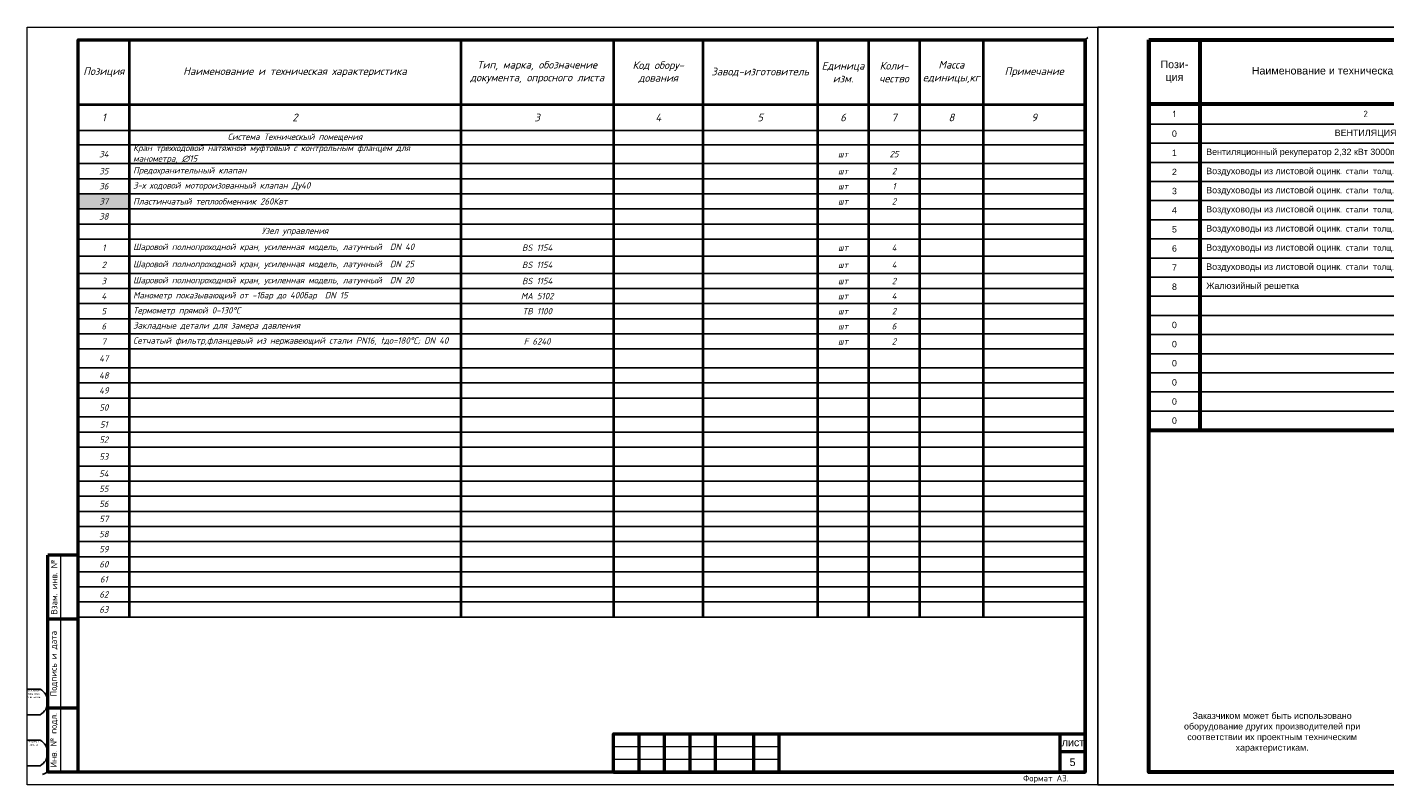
# Model space of a CAD drawing. Header units: inches. Extents: x 8001 to 766003, y -84601 to 563258.
# Tile 3 of 169: x 178783 to 232045, y -84601 to -54901. Entities that reach past the tile are written whole.
import ezdxf

# ---------------------------------------------------------------- set-up
doc = ezdxf.new("R2010")
doc.units = ezdxf.units.IN
doc.header["$MEASUREMENT"] = 0
doc.layers.add('CS_UNPLOTTED', color=171, linetype='Continuous', plot=False)
for name, color, linetype, lineweight in [('FORMAT', 7, 'Continuous', 20), ('ММ1', 175, 'Continuous', 20), ('Оформления', 250, 'Continuous', 15)]:
    doc.layers.add(name, color=color, linetype=linetype, lineweight=lineweight)
doc.layers.add('TEKCT-1', color=7, linetype='Continuous')
doc.styles.add('ISO_1.0', font='isocpeur.ttf')
doc.styles.add('ISOCPEUR', font='isocpeui.ttf', dxfattribs={"height": 250})
doc.styles.get("Standard").update_dxf_attribs({"font": 'arial.ttf'})

# ---------------------------------------------------------------- blocks, each defined once
blk = doc.blocks.new('*U95')
at = {"lineweight": 9}
for p, q in [((-20, -5), (-20, 292)), ((-20, 292), (400, 292)), ((400, 292), (400, -5)), ((400, -5), (-20, -5))]:
    blk.add_line(p, q, dxfattribs=at)
at = {"lineweight": 50}
for p, q in [((0, 0), (0, 287)), ((0, 287), (395, 287)), ((395, 287), (395, 0)), ((0, 85), (-12, 85)), ((-12, 0), (-12, 85)), ((0, 60), (-12, 60)), ((0, 25), (-12, 25)), ((0, 0), (-12, 0)), ((395, 0), (0, 0))]:
    blk.add_line(p, q, dxfattribs=at)
at = {"lineweight": 20}
blk.add_line((-7, 85), (-7, 0), dxfattribs=at)
at = {"layer": 'CS_UNPLOTTED'}
for p, q in [((396, 288), (395, 287)), ((-20, 32.5), (-15, 32.5)), ((-20, 22.5), (-15, 22.5)), ((-20, 12.5), (-15, 12.5)), ((-20, 2.5), (-15, 2.5)), ((-12, 0), (-14, -1))]:
    blk.add_line(p, q, dxfattribs=at)
for centre in [(-17.66, 27.5), (-17.66, 7.5)]:
    blk.add_arc(centre, 5.67, 298.0574, 61.9426, dxfattribs=at)
at = {"layer": 'CS_UNPLOTTED', "char_height": 0.8, "width": 5, "attachment_point": 2, "style": 'ISO_1.0'}
for s, insert in [('Основная надпись \\Pи штампы', (-17.5, 32.5)), ('Формат листа', (-17.5, 12.5))]:
    blk.add_mtext(s, dxfattribs=dict(at, insert=insert))
at = {"layer": 'ММ1', "char_height": 2.5, "attachment_point": 5, "rotation": 90, "style": 'ISO_1.0'}
for s, insert, width in [('Взам. инв. №', (-9.5, 72.5), 25), ('Подпись и дата', (-9.5, 42.5), 35), ('Инв. № подл.', (-9.5, 12.5), 25)]:
    blk.add_mtext(s, dxfattribs=dict(at, insert=insert, width=width))
blk = doc.blocks.new('*T102')
at = {"color": 0, "linetype": 'ByBlock', "lineweight": 40, "transparency": 16777216}
for p, q in [((0, 0), (39500, 0)), ((0, 0), (0, -22625)), ((2000, 0), (2000, -22625)), ((15000, 0), (15000, -22625)), ((21000, 0), (21000, -22625)), ((24500, 0), (24500, -22625)), ((29000, 0), (29000, -22625)), ((31000, 0), (31000, -22625)), ((33000, 0), (33000, -22625)), ((35500, 0), (35500, -22625)), ((39500, 0), (39500, -22625)), ((0, -2526), (39500, -2526))]:
    blk.add_line(p, q, dxfattribs=at)
at = {"color": 0, "linetype": 'ByBlock', "transparency": 16777216}
blk.add_line((0, -3552), (39500, -3552), dxfattribs=at)
at = {"color": 0, "linetype": 'ByBlock', "lineweight": -2, "transparency": 16777216}
for p, q in [((0, -4106), (39500, -4106)), ((0, -4848), (39500, -4848)), ((0, -5440), (39500, -5440)), ((0, -6032), (39500, -6032)), ((0, -6624), (39500, -6624)), ((0, -7216), (39500, -7216)), ((0, -7807), (39500, -7807)), ((0, -8481), (39500, -8481)), ((0, -9154), (39500, -9154)), ((0, -9745), (39500, -9745)), ((0, -10337), (39500, -10337)), ((0, -10929), (39500, -10929)), ((0, -11521), (39500, -11521)), ((0, -12113), (39500, -12113)), ((0, -12855), (39500, -12855)), ((0, -13447), (39500, -13447)), ((0, -14039), (39500, -14039)), ((0, -14780), (39500, -14780)), ((0, -15372), (39500, -15372)), ((0, -15964), (39500, -15964)), ((0, -16706), (39500, -16706)), ((0, -17298), (39500, -17298)), ((0, -17890), (39500, -17890)), ((0, -18482), (39500, -18482)), ((0, -19074), (39500, -19074)), ((0, -19665), (39500, -19665)), ((0, -20257), (39500, -20257)), ((0, -20849), (39500, -20849)), ((0, -21441), (39500, -21441)), ((0, -22033), (39500, -22033)), ((0, -22625), (39500, -22625))]:
    blk.add_line(p, q, dxfattribs=at)
at = {"color": 3, "transparency": 16777216}
blk.add_solid([(0, -6032), (0, -6624), (2000, -6032), (2000, -6624)], dxfattribs=at)
at = {"color": 0, "lineweight": 15, "transparency": 16777216, "style": 'ISOCPEUR'}
for s, insert, char_height, width, attachment_point in [('{\\fISOCPEUR|b0|i1|c204|p34;Тип}, {\\fISOCPEUR|b0|i1|c204|p34;марка}, {\\fISOCPEUR|b0|i1|c204|p34;обозначение документа}, {\\fISOCPEUR|b0|i1|c204|p34;опросного листа}', (18000, -1263), 300, 5700, 5), ('{\\fISOCPEUR|b0|i1|c204|p34;Код обору}-\\P{\\fISOCPEUR|b0|i1|c204|p34;дования}', (22750, -1263), 300, 3200, 5), ('{\\fISOCPEUR|b0|i1|c204|p34;Единица изм}.', (30000, -1263), 300, 1700, 5), ('{\\fISOCPEUR|b0|i1|c204|p34;Коли}-\\P{\\fISOCPEUR|b0|i1|c204|p34;чество}', (32000, -1263), 300, 1700, 5), ('{\\fISOCPEUR|b0|i1|c204|p34;Масса единицы},{\\fISOCPEUR|b0|i1|c204|p34;кг}', (34250, -1263), 300, 2200, 5), ('{\\fISOCPEUR|b0|i1|c204|p34;Позиция}', (1000, -1263), 300, 1700, 5), ('{\\fISOCPEUR|b0|i1|c204|p34;Наименование и техническая характеристика}', (8500, -1263), 300, 12700, 5), ('{\\fISOCPEUR|b0|i1|c204|p34;Завод}-{\\fISOCPEUR|b0|i1|c204|p34;изготовитель}', (26750, -1263), 300, 4200, 5), ('{\\fISOCPEUR|b0|i1|c204|p34;Примечание}', (37500, -1263), 300, 3700, 5), ('1', (1000, -3039), 300, 1700, 5), ('2', (8500, -3039), 300, 12700, 5), ('3', (18000, -3039), 300, 5700, 5), ('4', (22750, -3039), 300, 3200, 5), ('5', (26750, -3039), 300, 4200, 5), ('6', (30000, -3039), 300, 1700, 5), ('7', (32000, -3039), 300, 1700, 5), ('8', (34250, -3039), 300, 2200, 5), ('9', (37500, -3039), 300, 3700, 5), ('Система Техническый помещения ', (8500, -3829), 250, 12700, 5), ('Кран трехходовой натяжной муфтовый с контрольным фланцем для манометра, ∅15', (2150, -4477), 250, 12700, 4), ('34', (1000, -4477), 250, 1700, 5), ('\\A1;{\\fISOCPEUR|b0|i1|c204|p34;шт}', (30000, -4477), 250, 1700, 5), ('25', (32000, -4477), 250, 1700, 5), ('35', (1000, -5144), 250, 1700, 5), ('Предохранительный клапан', (2150, -5144), 250, 12700, 4), ('\\A1;шт', (30000, -5144), 250, 1700, 5), ('2', (32000, -5144), 250, 1700, 5), ('36', (1000, -5736), 250, 1700, 5), ('3-х ходовой мотороизованный клапан Ду40', (2150, -5736), 250, 12700, 4), ('\\A1;{\\fISOCPEUR|b0|i1|c204|p34;шт}', (30000, -5736), 250, 1700, 5), ('1', (32000, -5736), 250, 1700, 5), ('37', (1000, -6328), 250, 1700, 5), ('Пластинчатый теплообменник 260Квт', (2150, -6328), 250, 12700, 4), ('\\A1;{\\fISOCPEUR|b0|i1|c204|p34;шт}', (30000, -6328), 250, 1700, 5), ('2', (32000, -6328), 250, 1700, 5), ('38', (1000, -6920), 250, 1700, 5), ('Узел управления ', (8500, -7512), 250, 12700, 5), ('1', (1000, -8144), 250, 1700, 5), ('Шаровой полнопроходной кран, усиленная модель, латунный  DN 40', (2150, -8144), 250, 12700, 4), ('BS 1154', (18000, -8144), 250, 5700, 5), ('4', (32000, -8144), 250, 1700, 5), ('\\A1;шт', (30000, -8144), 250, 1700, 5), ('2', (1000, -8817), 250, 1700, 5), ('Шаровой полнопроходной кран, усиленная модель, латунный  DN 25', (2150, -8817), 250, 12700, 4), ('BS 1154', (18000, -8817), 250, 5700, 5), ('\\A1;шт', (30000, -8817), 250, 1700, 5), ('4', (32000, -8817), 250, 1700, 5), ('3', (1000, -9450), 250, 1700, 5), ('Шаровой полнопроходной кран, усиленная модель, латунный  DN 20', (2150, -9450), 250, 12700, 4), ('BS 1154', (18000, -9450), 250, 5700, 5), ('\\A1;шт', (30000, -9450), 250, 1700, 5), ('2', (32000, -9450), 250, 1700, 5), ('4', (1000, -10041), 250, 1700, 5), ('Манометр показывающий от -1бар до 400бар  DN 15    ', (2150, -10041), 250, 12700, 4), ('MA 5102', (18000, -10041), 250, 5700, 5), ('\\A1;шт', (30000, -10041), 250, 1700, 5), ('4', (32000, -10041), 250, 1700, 5), ('5', (1000, -10633), 250, 1700, 5), ('Термометр прямой 0-130%%DС', (2150, -10633), 250, 12700, 4), ('TB 1100', (18000, -10633), 250, 5700, 5), ('\\A1;шт', (30000, -10633), 250, 1700, 5), ('2', (32000, -10633), 250, 1700, 5), ('6', (1000, -11225), 250, 1700, 5), ('Закладные детали для замера давления ', (2150, -11225), 250, 12700, 4), ('\\A1;шт', (30000, -11225), 250, 1700, 5), ('6', (32000, -11225), 250, 1700, 5), ('7', (1000, -11817), 250, 1700, 5), ('Сетчатый фильтр,фланцевый из нержавеющий стали PN16, tдо=180°С; DN 40', (2150, -11817), 250, 12700, 4), ('F 6240', (18000, -11817), 250, 5700, 5), ('2', (32000, -11817), 250, 1700, 5), ('\\A1;шт', (30000, -11817), 250, 1700, 5), ('47', (1000, -12484), 250, 1700, 5), ('48', (1000, -13151), 250, 1700, 5), ('49', (1000, -13743), 250, 1700, 5), ('50', (1000, -14409), 250, 1700, 5), ('51', (1000, -15076), 250, 1700, 5), ('52', (1000, -15668), 250, 1700, 5), ('53', (1000, -16335), 250, 1700, 5), ('54', (1000, -17002), 250, 1700, 5), ('55', (1000, -17594), 250, 1700, 5), ('56', (1000, -18186), 250, 1700, 5), ('57', (1000, -18778), 250, 1700, 5), ('58', (1000, -19369), 250, 1700, 5), ('59', (1000, -19961), 250, 1700, 5), ('60', (1000, -20553), 250, 1700, 5), ('61', (1000, -21145), 250, 1700, 5), ('62', (1000, -21737), 250, 1700, 5), ('63', (1000, -22329), 250, 1700, 5)]:
    blk.add_mtext(s, dxfattribs=dict(at, insert=insert, char_height=char_height, width=width, attachment_point=attachment_point))
blk = doc.blocks.new('*T356')
at = {"color": 0, "linetype": 'Continuous', "lineweight": 60, "transparency": 16777216}
for p, q in [((0, 0), (2000, 0)), ((0, 0), (0, -15300)), ((2000, 0), (2000, -15300)), ((15000, 0), (15000, -15300)), ((21000, 0), (21000, -15300)), ((24500, 0), (24500, -15300)), ((29000, 0), (29000, -15300)), ((31000, 0), (31000, -15300)), ((33000, 0), (33000, -15300)), ((35500, 0), (35500, -15300)), ((39500, 0), (39500, -15300)), ((0, -2500), (39500, -2500)), ((0, -15300), (39500, -15300))]:
    blk.add_line(p, q, dxfattribs=at)
at = {"color": 0, "linetype": 'ByBlock', "lineweight": -2, "transparency": 16777216}
blk.add_line((2000, 0), (39500, 0), dxfattribs=at)
at = {"color": 0, "linetype": 'Continuous', "transparency": 16777216}
for p, q in [((0, -3300), (39500, -3300)), ((0, -4050), (39500, -4050)), ((0, -4800), (39500, -4800)), ((0, -5550), (39500, -5550)), ((0, -6300), (39500, -6300)), ((0, -7050), (39500, -7050)), ((0, -7800), (39500, -7800)), ((0, -8550), (39500, -8550)), ((0, -9300), (39500, -9300)), ((0, -10050), (39500, -10050)), ((0, -10800), (39500, -10800)), ((0, -11550), (39500, -11550)), ((0, -12300), (39500, -12300)), ((0, -13050), (39500, -13050)), ((0, -13800), (39500, -13800)), ((0, -14550), (39500, -14550))]:
    blk.add_line(p, q, dxfattribs=at)
for s, insert, char_height, width, attachment_point in [('Код оборудования,\\Pизделия,\\Pматериала.', (22750, -1250), 300, 3200, 5), ('{\\C256;Пози-\\Pция\\P}', (1000, -1250), 300, 1800, 5), ('{\\C256;Тип, марка, \\Pобозначение документа,\\Pопросного листа.}', (18000, -1250), 300, 5700, 5), ('{\\C256;Завод\\Pизготовитель}', (26750, -1250), 300, 4400, 5), ('Единица\\Pизмерения', (30000, -1250), 300, 1900, 5), ('Коли-\\Pчество', (32000, -1250), 300, 1900, 5), ('Масса\\Pединицы\\Pкг.', (34250, -1250), 300, 2400, 5), ('{\\C256;Наименование и техническая характеристика}', (8500, -1250), 300, 12700, 5), ('\\A1;{\\T0.95;Примечание}', (37500, -1250), 300, 3900, 5), ('{\\fISOCPEUR|b1|i0|c204|p34;1', (1000, -2900), 250, 1700, 5), ('{\\fISOCPEUR|b1|i0|c204|p34;2}', (8500, -2900), 250, 12700, 5), ('{\\fISOCPEUR|b1|i0|c204|p34;3}', (18000, -2900), 250, 5700, 5), ('{\\fISOCPEUR|b1|i0|c204|p34;4}', (22750, -2900), 250, 3200, 5), ('{\\fISOCPEUR|b1|i0|c204|p34;5}', (26750, -2900), 250, 4200, 5), ('{\\fISOCPEUR|b1|i0|c204|p34;6', (30000, -2900), 250, 1700, 5), ('{\\fISOCPEUR|b1|i0|c204|p34;7', (32000, -2900), 250, 1700, 5), ('{\\fISOCPEUR|b1|i0|c204|p34;8', (34250, -2900), 250, 2200, 5), ('{\\fISOCPEUR|b1|i0|c204|p34;9', (37500, -2900), 250, 3700, 5), ('0', (1000, -3675), 250, 1700, 5), ('ВЕНТИЛЯЦИЯ', (8500, -3675), 250, 12700, 5), ('{\\C256; Вентиляционный рекуператор 2,32 кВт 3000m³/час}', (2150, -4425), 250, 12700, 4), ('1', (1000, -4425), 250, 1700, 5), ('HKF-300B2EE', (18000, -4425), 250, 5700, 5), ('шт.', (30000, -4425), 250, 1700, 5), ('1', (32000, -4425), 250, 1700, 5), ('2', (1000, -5175), 250, 1700, 5), ('{\\C256; Воздуховоды из листовой оцинк\\fISOCPEUR|b0|i0|c238|p34;. \\fISOCPEUR|b0|i0|c204|p34;стали толщ\\fISOCPEUR|b0|i0|c238|p34;. \\fISOCPEUR|b0|i0|c204|p34;б\\fISOCPEUR|b0|i0|c238|p34;=0,5\\fISOCPEUR|b0|i0|c204|p34;мм\\fISOCPEUR|b0|i0|c238|p34; \\fISOCPEUR|b0|i0|c204|p34;прямоугольного }', (2150, -5175), 250, 12700, 4), ('{\\C256;150x150}', (18000, -5175), 250, 5700, 5), ('пм/м²', (30000, -5175), 250, 1700, 5), ('5 / 3,0', (32000, -5175), 250, 1700, 5), ('3', (1000, -5925), 250, 1700, 5), ('{\\C256; Воздуховоды из листовой оцинк\\fISOCPEUR|b0|i0|c238|p34;. \\fISOCPEUR|b0|i0|c204|p34;стали толщ\\fISOCPEUR|b0|i0|c238|p34;. \\fISOCPEUR|b0|i0|c204|p34;б\\fISOCPEUR|b0|i0|c238|p34;=0,5\\fISOCPEUR|b0|i0|c204|p34;мм\\fISOCPEUR|b0|i0|c238|p34; \\fISOCPEUR|b0|i0|c204|p34;прямоугольного }', (2150, -5925), 250, 12700, 4), ('{\\C256;250х200}', (18000, -5925), 250, 5700, 5), ('пм/м²', (30000, -5925), 250, 1700, 5), ('20 / 7,5', (32000, -5925), 250, 1700, 5), ('4', (1000, -6675), 250, 1700, 5), ('{\\C256; Воздуховоды из листовой оцинк\\fISOCPEUR|b0|i0|c238|p34;. \\fISOCPEUR|b0|i0|c204|p34;стали толщ\\fISOCPEUR|b0|i0|c238|p34;. \\fISOCPEUR|b0|i0|c204|p34;б\\fISOCPEUR|b0|i0|c238|p34;=0,5\\fISOCPEUR|b0|i0|c204|p34;мм\\fISOCPEUR|b0|i0|c238|p34; \\fISOCPEUR|b0|i0|c204|p34;прямоугольного }', (2150, -6675), 250, 12700, 4), ('{\\C256;300х250}', (18000, -6675), 250, 5700, 5), ('пм/м²', (30000, -6675), 250, 1700, 5), ('5 / 5,5', (32000, -6675), 250, 1700, 5), ('5', (1000, -7425), 250, 1700, 5), ('{\\C256; Воздуховоды из листовой оцинк\\fISOCPEUR|b0|i0|c238|p34;. \\fISOCPEUR|b0|i0|c204|p34;стали толщ\\fISOCPEUR|b0|i0|c238|p34;. \\fISOCPEUR|b0|i0|c204|p34;б\\fISOCPEUR|b0|i0|c238|p34;=0,5\\fISOCPEUR|b0|i0|c204|p34;мм\\fISOCPEUR|b0|i0|c238|p34; \\fISOCPEUR|b0|i0|c204|p34;прямоугольного }', (2150, -7425), 250, 12700, 4), ('{\\C256;300х300}', (18000, -7425), 250, 5700, 5), ('пм/м²', (30000, -7425), 250, 1700, 5), ('5 / 6,0', (32000, -7425), 250, 1700, 5), ('пм/м²', (30000, -8175), 250, 1700, 5), ('6', (1000, -8175), 250, 1700, 5), ('{\\C256; Воздуховоды из листовой оцинк\\fISOCPEUR|b0|i0|c238|p34;. \\fISOCPEUR|b0|i0|c204|p34;стали толщ\\fISOCPEUR|b0|i0|c238|p34;. \\fISOCPEUR|b0|i0|c204|p34;б\\fISOCPEUR|b0|i0|c238|p34;=0,5\\fISOCPEUR|b0|i0|c204|p34;мм\\fISOCPEUR|b0|i0|c238|p34; \\fISOCPEUR|b0|i0|c204|p34;прямоугольного }', (2150, -8175), 250, 12700, 4), ('{\\C256;350х300}', (18000, -8175), 250, 5700, 5), ('5 / 6,5', (32000, -8175), 250, 1700, 5), ('7', (1000, -8925), 250, 1700, 5), ('{\\C256; Воздуховоды из листовой оцинк\\fISOCPEUR|b0|i0|c238|p34;. \\fISOCPEUR|b0|i0|c204|p34;стали толщ\\fISOCPEUR|b0|i0|c238|p34;. \\fISOCPEUR|b0|i0|c204|p34;б\\fISOCPEUR|b0|i0|c238|p34;=0,5\\fISOCPEUR|b0|i0|c204|p34;мм\\fISOCPEUR|b0|i0|c238|p34; \\fISOCPEUR|b0|i0|c204|p34;прямоугольного }', (2150, -8925), 250, 12700, 4), ('{\\C256;450х450}', (18000, -8925), 250, 5700, 5), ('пм/м²', (30000, -8925), 250, 1700, 5), ('3 / 5.4', (32000, -8925), 250, 1700, 5), ('8', (1000, -9675), 250, 1700, 5), ('{\\C256; Жалюзийный решетка }', (2150, -9675), 250, 12700, 4), ('150x150', (18000, -9675), 250, 5700, 5), ('шт.', (30000, -9675), 250, 1700, 5), ('16', (32000, -9675), 250, 1700, 5), ('0', (1000, -11175), 250, 1700, 5), ('0', (1000, -11925), 250, 1700, 5), ('0', (1000, -12675), 250, 1700, 5), ('0', (1000, -13425), 250, 1700, 5), ('0', (1000, -14175), 250, 1700, 5), ('0', (1000, -14925), 250, 1700, 5), ('0', (32000, -14925), 250, 1700, 5)]:
    blk.add_mtext(s, dxfattribs=dict(at, insert=insert, char_height=char_height, width=width, attachment_point=attachment_point))
blk = doc.blocks.new('*U355')
at = {"color": 0, "ltscale": 25}
blk.add_lwpolyline([(-42000, 29700), (0, 29700), (0, 0), (-42000, 0)], close=True, dxfattribs=at)
at = {"color": 0, "lineweight": 60, "ltscale": 25}
blk.add_lwpolyline([(-40000, 29200), (-500, 29200), (-500, 500), (-40000, 500)], close=True, dxfattribs=at)
at = {"color": 0, "insert": (-2932, 396), "char_height": 250, "width": 4526.16, "attachment_point": 2}
blk.add_mtext('Формат А3 (297х420)', dxfattribs=at)

msp = doc.modelspace()

# ---------------------------------------------------------------- linework, layer by layer
at = {"layer": 'FORMAT', "color": 0, "lineweight": 50}
for p, q in [((202790.191, -84101.096), (202790.191, -82601.096)), ((203790.191, -84101.096), (203790.191, -82601.096)), ((204790.191, -84101.096), (204790.191, -82601.096)), ((205790.191, -84101.096), (205790.191, -82601.096)), ((207290.191, -84101.096), (207290.191, -82601.096)), ((208290.191, -84101.096), (208290.191, -82601.096)), ((219290.191, -82601.096), (219290.191, -84101.096)), ((219290.191, -83301.096), (220290.191, -83301.096))]:
    msp.add_line(p, q, dxfattribs=at)
at = {"layer": 'FORMAT', "color": 0}
for p, q in [((201790.191, -83101.096), (208290.191, -83101.096)), ((201790.191, -83601.096), (208290.191, -83601.096))]:
    msp.add_line(p, q, dxfattribs=at)
msp.add_lwpolyline([(178790.196, -84601.086), (178790.196, -54901.086), (220790.196, -54901.086), (220790.196, -84601.086)], close=True, dxfattribs=at)
at = {"layer": 'FORMAT', "color": 0, "lineweight": 50}
for points in [[(220290.191, -84101.096), (220290.191, -55401.096), (220290.191, -84101.096), (180790.191, -84101.096), (180790.191, -55401.086), (220290.191, -55401.086)], [(201790.191, -84101.096), (220290.191, -84101.096), (201790.191, -84101.096), (220290.191, -84101.096), (201790.191, -84101.096), (220290.191, -84101.096), (201790.191, -84101.096), (201790.191, -82601.096), (220290.191, -82601.096)]]:
    msp.add_lwpolyline(points, dxfattribs=at)

# ---------------------------------------------------------------- block references
at = {"ltscale": 30, "xscale": 100, "yscale": 100, "zscale": 100}
msp.add_blockref('*U95', (180790.196, -84101.086), dxfattribs=at)
for name, p in [('*U355', (262790.196, -84601.086)), ('*T102', (180790.191, -55401.086)), ('*T356', (222790.196, -55401.086))]:
    msp.add_blockref(name, p)

# ---------------------------------------------------------------- texts
at = {"ltscale": 100}
msp.add_text('лист', height=300, dxfattribs=at).set_placement((219369.402, -83086.649))
at = {"ltscale": 100, "insert": (219793.651, -83715.952), "char_height": 300, "width": 2000, "attachment_point": 5}
msp.add_mtext('5', dxfattribs=at)
at = {"layer": 'TEKCT-1', "color": 1, "lineweight": 13, "insert": (227623.869, -83340.87), "char_height": 250, "width": 8099.80667, "attachment_point": 8}
msp.add_mtext('{\\C256;Заказчиком может быть использовано оборудование других производителей при соответствии их проектным техническим характеристикам.}', dxfattribs=at)
at = {"layer": 'Оформления', "color": 7, "lineweight": 0, "insert": (217854.006, -84218.028), "char_height": 250, "width": 2598.36216, "attachment_point": 1, "style": 'ISO_1.0'}
msp.add_mtext('{\\C256;Формат А3.}', dxfattribs=at)

doc.saveas('drawing.dxf')
